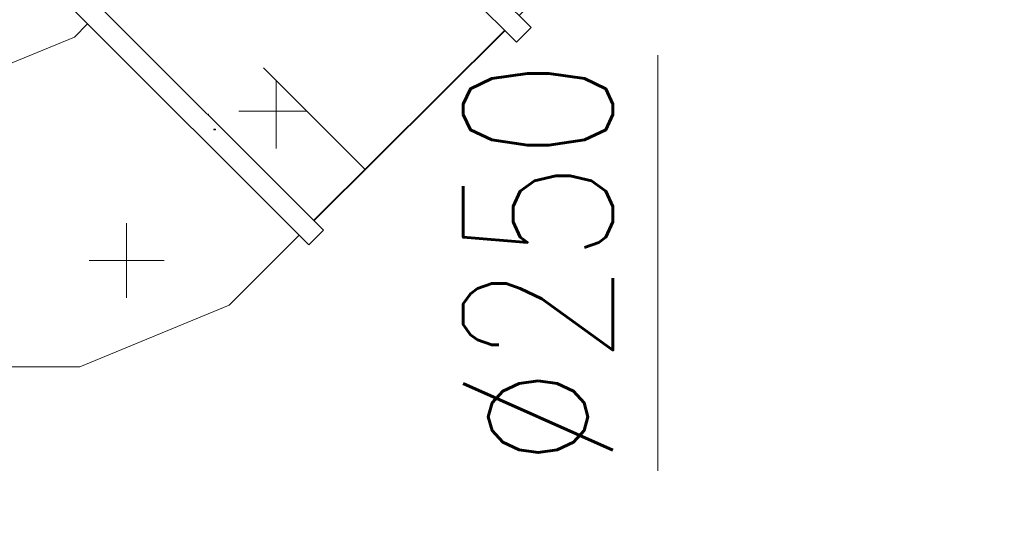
# Model space of a CAD drawing. Header units: millimetres. Extents: x -367720 to -162733, y 309172 to 337444.
# Tile 153 of 256: x -353387 to -352564, y 322830 to 323245. Entities that reach past the tile are written whole.
import ezdxf
from ezdxf.enums import TextEntityAlignment as Align

# ---------------------------------------------------------------- set-up
doc = ezdxf.new("R2010")
doc.units = ezdxf.units.MM
doc.header["$LTSCALE"] = 10
doc.header["$MEASUREMENT"] = 0
doc.linetypes.add('ACAD_ISO03W100', pattern=[30, 12, -18])
doc.layers.get('0').update_dxf_attribs({"color": 255, "lineweight": 13})
for name, color, linetype, lineweight in [('VZ1', 6, 'Continuous', 18), ('vzt-izolace', 50, 'Continuous', 9), ('vzt-popis', 81, 'Continuous', 20), ('vzt-přívod', 2, 'Continuous', 40), ('vzt-spiro', 50, 'Continuous', 5), ('vzt-čárkkovaná', 50, 'ACAD_ISO03W100', 9)]:
    doc.layers.add(name, color=color, linetype=linetype, lineweight=lineweight)
doc.styles.add('ROMANS', font='ROMANS.shx', dxfattribs={"height": 80})

# ---------------------------------------------------------------- blocks, each defined once
blk = doc.blocks.new('A$C22183063')
at = {"layer": 'vzt-spiro'}
for p, q in [((-134.82, 363.95), (-147.37, 351.4)), ((-127.75, 356.89), (-134.82, 363.95)), ((-127.75, 356.89), (57.12, 172.02)), ((-147.37, 351.4), (44.57, 159.47)), ((-139.79, 343.83), (-198.29, 285.33)), ((-250, 160.48), (-198.29, 285.33)), ((36.99, 167.05), (25.86, 155.92)), ((57.12, 172.02), (44.57, 159.47)), ((-250, 160.48), (-250, 77.96)), ((0, 93.49), (25.86, 155.92)), ((0, 93.49), (0, 77.75)), ((-261.5, 77.75), (14.23, 77.75)), ((-261.5, 77.75), (-261.5, 60.42)), ((14.23, 77.75), (14.23, 60.42)), ((-261.5, 60.42), (14.23, 60.42))]:
    blk.add_line(p, q, dxfattribs=at)
for p in [(-38.85, 267.99), (-125, 60)]:
    blk.add_point(p, dxfattribs=at)
at = {"layer": 'vzt-čárkkovaná'}
for p, q in [((-84.81, 398.8), (-127.24, 356.38)), ((-84.81, 398.8), (92.19, 221.8)), ((92.19, 221.8), (49.76, 179.38)), ((-250, 0), (-250, 60.42)), ((0.31, 0), (0.31, 60.42)), ((-250, 0), (0, 0))]:
    blk.add_line(p, q, dxfattribs=at)
blk = doc.blocks.new('A$C44067DDB')
at = {"layer": 'vzt-izolace'}
h = blk.add_hatch(dxfattribs=at)
h.set_pattern_fill('CROSS', color=256, scale=500)
h.set_pattern_definition([(0, (-810420.72, 117365.74), (125, 125), [62.5, -187.5]), (90, (-810389.47, 117334.5), (-125, 125), [62.5, -187.5])])
edge = h.paths.add_edge_path()
edge.add_line((13267.2892, 11556.6431), (13267.2892, 11280.9155))
edge = h.paths.add_edge_path()
edge.add_line((13284.6221, 11556.6431), (13284.6221, 11280.9155))
edge = h.paths.add_edge_path()
edge.add_arc((13035.0379, 11420.1415), 135, 67.8083934, 292.1916066)
edge = h.paths.add_edge_path(flags=16)
edge.add_arc((13035.0379, 11420.1415), 125, 90, 270)
edge = h.paths.add_edge_path()
edge.add_line((13035.0379, 11545.1415), (13267.0793, 11545.1415))
edge = h.paths.add_edge_path()
edge.add_line((13267.2892, 11556.6431), (13284.6221, 11556.6431))
edge = h.paths.add_edge_path()
edge.add_line((13035.0379, 11295.1415), (13267.2892, 11295.1415))
edge = h.paths.add_edge_path()
edge.add_line((13267.2892, 11280.9155), (13284.6221, 11280.9155))
edge = h.paths.add_edge_path()
edge.add_line((13345.0379, 11545.1415), (13345.0379, 11295.1415))
edge = h.paths.add_edge_path()
edge.add_line((13345.0379, 11545.1415), (13284.6221, 11545.1415))
edge = h.paths.add_edge_path()
edge.add_line((13345.0379, 11295.1415), (13284.6221, 11295.1415))
edge = h.paths.add_edge_path()
edge.add_line((13436.2892, 11836.6431), (13436.2892, 11560.9155))
edge = h.paths.add_edge_path()
edge.add_line((13453.6221, 11836.6431), (13453.6221, 11560.9155))
edge = h.paths.add_edge_path()
edge.add_arc((13204.0379, 11700.1415), 135, 67.8083934, 292.1916066)
edge = h.paths.add_edge_path(flags=16)
edge.add_arc((13204.0379, 11700.1415), 125, 90, 270)
edge = h.paths.add_edge_path()
edge.add_line((13204.0379, 11825.1415), (13436.0793, 11825.1415))
edge = h.paths.add_edge_path()
edge.add_line((13436.2892, 11836.6431), (13453.6221, 11836.6431))
edge = h.paths.add_edge_path()
edge.add_line((13204.0379, 11575.1415), (13436.2892, 11575.1415))
edge = h.paths.add_edge_path()
edge.add_line((13436.2892, 11560.9155), (13453.6221, 11560.9155))
edge = h.paths.add_edge_path()
edge.add_line((13514.0379, 11825.1415), (13514.0379, 11575.1415))
edge = h.paths.add_edge_path()
edge.add_line((13514.0379, 11825.1415), (13453.6221, 11825.1415))
edge = h.paths.add_edge_path()
edge.add_line((13514.0379, 11575.1415), (13453.6221, 11575.1415))
edge = h.paths.add_edge_path()
edge.add_line((13501.3145, 11825.8656), (13501.3145, 11835.8595))
edge = h.paths.add_edge_path()
edge.add_line((13501.3145, 11835.8595), (13519.0632, 11835.8595))
edge = h.paths.add_edge_path()
edge.add_line((13519.0632, 11835.8595), (13519.0632, 11564.4235))
edge = h.paths.add_edge_path()
edge.add_line((13501.3145, 11825.8656), (13501.3145, 11564.4235))
edge = h.paths.add_edge_path()
edge.add_line((13887.8161, 11467.8902), (13612.0885, 11467.8902))
edge = h.paths.add_edge_path()
edge.add_line((13612.0885, 11467.8902), (13612.0885, 11450.5573))
edge = h.paths.add_edge_path()
edge.add_line((13601.7955, 11825.1415), (13775.8336, 11724.6606))
edge = h.paths.add_edge_path()
edge.add_line((13775.8336, 11724.6606), (13876.3145, 11550.6225))
edge = h.paths.add_edge_path()
edge.add_line((13519.0632, 11825.1415), (13601.7955, 11825.1415))
edge = h.paths.add_edge_path()
edge.add_line((13534.8082, 11575.1415), (13592.8209, 11541.6479))
edge = h.paths.add_edge_path()
edge.add_line((13592.8209, 11541.6479), (13626.3145, 11483.6352))
edge = h.paths.add_edge_path()
edge.add_line((13626.3145, 11483.6352), (13626.3145, 11467.8902))
edge = h.paths.add_edge_path()
edge.add_line((13876.3145, 11550.6225), (13876.3145, 11468.1))
edge = h.paths.add_edge_path()
edge.add_line((13501.3145, 11564.4235), (13519.0632, 11564.4235))
edge = h.paths.add_edge_path()
edge.add_line((13519.0632, 11575.1415), (13534.8082, 11575.1415))
edge = h.paths.add_edge_path()
edge.add_line((13887.8161, 11467.8902), (13887.8161, 11450.5573))
edge = h.paths.add_edge_path()
edge.add_line((13887.8161, 11450.5573), (13612.0885, 11450.5573))
edge = h.paths.add_edge_path()
edge.add_line((13876.3145, 11390.1415), (13626.002, 11390.1415))
edge = h.paths.add_edge_path()
edge.add_line((13876.3145, 11390.1415), (13876.3145, 11450.5573))
edge = h.paths.add_edge_path()
edge.add_line((13626.002, 11390.1415), (13626.002, 11450.5573))
edge = h.paths.add_edge_path()
edge.add_line((13441.3145, 11825.1415), (13441.3145, 11574.829))
edge = h.paths.add_edge_path()
edge.add_line((13441.3145, 11574.829), (13501.3145, 11574.829))
edge = h.paths.add_edge_path()
edge.add_line((13441.3145, 11825.1415), (13501.3145, 11825.1415))
edge = h.paths.add_edge_path()
edge.add_line((13388.5379, 10975.785), (13388.5379, 11225.785))
edge = h.paths.add_edge_path()
edge.add_line((13388.5379, 11225.785), (13448.5379, 11225.785))
edge = h.paths.add_edge_path()
edge.add_line((13448.5379, 11229.785), (13448.5379, 10971.785))
edge = h.paths.add_edge_path()
edge.add_line((13448.5379, 11229.785), (13456.5379, 11229.785))
edge = h.paths.add_edge_path()
edge.add_line((13456.5379, 11229.785), (13456.5379, 10971.785))
edge = h.paths.add_edge_path()
edge.add_line((13594.5379, 11184.785), (13594.5379, 11016.785))
edge = h.paths.add_edge_path()
edge.add_line((13602.5379, 11184.785), (13602.5379, 11016.785))
edge = h.paths.add_edge_path()
edge.add_line((13642.5379, 11180.785), (13602.5379, 11180.785))
edge = h.paths.add_edge_path()
edge.add_line((13642.5379, 11020.785), (13642.5379, 11180.785))
edge = h.paths.add_edge_path()
edge.add_line((13602.5379, 11184.785), (13594.5379, 11184.785))
edge = h.paths.add_edge_path()
edge.add_line((13456.5379, 11225.785), (13594.5379, 11180.785))
edge = h.paths.add_edge_path()
edge.add_line((13388.5379, 10975.785), (13448.5379, 10975.785))
edge = h.paths.add_edge_path()
edge.add_line((13448.5379, 10971.785), (13456.5379, 10971.785))
edge = h.paths.add_edge_path()
edge.add_line((13642.5379, 11020.785), (13602.5379, 11020.785))
edge = h.paths.add_edge_path()
edge.add_line((13602.5379, 11016.785), (13594.5379, 11016.785))
edge = h.paths.add_edge_path()
edge.add_line((13456.5379, 10975.785), (13594.5379, 11020.785))
edge = h.paths.add_edge_path()
edge.add_line((13376.0379, 10975.785), (13263.249, 10975.785))
edge = h.paths.add_edge_path()
edge.add_line((13376.0379, 11225.785), (13265.0678, 11225.785))
edge = h.paths.add_edge_path()
edge.add_arc((13205.0379, 11100.785), 137.5, 0, 360)
edge = h.paths.add_edge_path()
edge.add_line((13012.1629, 10963.285), (13012.1629, 11100.785))
edge = h.paths.add_edge_path()
edge.add_line((13024.6629, 11100.785), (13024.6629, 10963.285))
edge = h.paths.add_edge_path()
edge.add_line((13148.6633, 10975.785), (13024.6629, 10975.785))
edge = h.paths.add_edge_path()
edge.add_line((13145.6319, 11225.785), (13024.6629, 11225.785))
edge = h.paths.add_edge_path()
edge.add_line((12952.1629, 11100.785), (12952.1629, 11225.785))
edge = h.paths.add_edge_path()
edge.add_line((13012.1629, 11238.285), (13012.1629, 11100.785))
edge = h.paths.add_edge_path()
edge.add_line((13024.6629, 11100.785), (13024.6629, 11238.285))
edge = h.paths.add_edge_path()
edge.add_line((12952.1629, 11225.785), (13012.1629, 11225.785))
edge = h.paths.add_edge_path()
edge.add_line((13012.1629, 11238.285), (13024.6629, 11238.285))
edge = h.paths.add_edge_path()
edge.add_line((12952.1629, 11100.785), (12952.1629, 10975.785))
edge = h.paths.add_edge_path()
edge.add_line((12952.1629, 10975.785), (13012.1629, 10975.785))
edge = h.paths.add_edge_path(flags=16)
edge.add_arc((13205.0379, 11100.785), 125, 0, 360)
edge = h.paths.add_edge_path()
edge.add_line((13012.1629, 10963.285), (13024.6629, 10963.285))
edge = h.paths.add_edge_path()
edge.add_line((13388.5379, 10963.285), (13388.5379, 11100.785))
edge = h.paths.add_edge_path()
edge.add_line((13376.0379, 11100.785), (13376.0379, 10963.285))
edge = h.paths.add_edge_path()
edge.add_line((13376.0379, 11100.785), (13376.0379, 11238.285))
edge = h.paths.add_edge_path()
edge.add_line((13388.5379, 11238.285), (13388.5379, 11100.785))
edge = h.paths.add_edge_path(flags=16)
edge.add_line((13448.5379, 11100.785), (13448.5379, 11225.785))
edge = h.paths.add_edge_path()
edge.add_line((13388.5379, 11238.285), (13376.0379, 11238.285))
edge = h.paths.add_edge_path(flags=16)
edge.add_line((13448.5379, 11100.785), (13448.5379, 10975.785))
edge = h.paths.add_edge_path()
edge.add_line((13388.5379, 10963.285), (13376.0379, 10963.285))
edge = h.paths.add_edge_path()
edge.add_line((12420.4521, 10916.4949), (12420.4521, 10926.4887))
edge = h.paths.add_edge_path()
edge.add_line((12420.4521, 10926.4887), (12402.7034, 10926.4887))
edge = h.paths.add_edge_path()
edge.add_line((12402.7034, 10926.4887), (12402.7034, 10655.0528))
edge = h.paths.add_edge_path()
edge.add_line((12420.4521, 10916.4949), (12420.4521, 10655.0528))
edge = h.paths.add_edge_path()
edge.add_line((12128.4933, 10813.6908), (12323.4622, 10618.7219))
edge = h.paths.add_edge_path()
edge.add_line((12323.4622, 10618.7219), (12311.206, 10606.4657))
edge = h.paths.add_edge_path()
edge.add_line((12402.7034, 10915.7707), (12319.9712, 10915.7707))
edge = h.paths.add_edge_path()
edge.add_line((12324.5362, 10639.9146), (12313.4029, 10628.7812))
edge = h.paths.add_edge_path()
edge.add_line((12195.1267, 10864.0585), (12136.7746, 10805.7063))
edge = h.paths.add_edge_path()
edge.add_line((12420.4521, 10655.0528), (12402.7034, 10655.0528))
edge = h.paths.add_edge_path()
edge.add_line((12402.7034, 10665.7707), (12386.9585, 10665.7707))
edge = h.paths.add_edge_path()
edge.add_line((12128.4933, 10813.6908), (12116.2371, 10801.4346))
edge = h.paths.add_edge_path()
edge.add_line((12116.2371, 10801.4346), (12311.206, 10606.4657))
edge = h.paths.add_edge_path()
edge.add_line((12081.6496, 10750.5813), (12258.4263, 10573.8046))
edge = h.paths.add_edge_path()
edge.add_line((12081.6496, 10750.5813), (12124.37, 10793.3017))
edge = h.paths.add_edge_path()
edge.add_line((12258.6472, 10573.5836), (12301.3676, 10616.3041))
edge = h.paths.add_edge_path()
edge.add_line((12480.4521, 10915.7707), (12480.4521, 10665.4582))
edge = h.paths.add_edge_path()
edge.add_line((12480.4521, 10665.4582), (12420.4521, 10665.4582))
edge = h.paths.add_edge_path()
edge.add_line((12480.4521, 10915.7707), (12420.4521, 10915.7707))
edge = h.paths.add_edge_path()
edge.add_line((12195.1267, 10864.0585), (12319.9712, 10915.7707))
edge = h.paths.add_edge_path()
edge.add_line((12324.5362, 10639.9146), (12386.9585, 10665.7707))
edge = h.paths.add_edge_path()
edge.add_line((12785.0379, 10935.785), (12785.0379, 10645.785))
edge = h.paths.add_edge_path(flags=17)
edge.add_line((13160.0379, 10790.785), (13143.291, 10728.285))
edge.add_line((13143.291, 10728.285), (13160.0379, 10790.785))
edge.add_line((13160.0379, 10790.785), (13143.291, 10728.285))
edge.add_line((13143.291, 10728.285), (13160.0379, 10790.785))
edge.add_line((13160.0379, 10790.785), (13143.291, 10728.285))
edge.add_line((13143.291, 10728.285), (13160.0379, 10790.785))
edge.add_line((13160.0379, 10790.785), (13143.291, 10728.285))
edge.add_line((13143.291, 10728.285), (13160.0379, 10790.785))
edge.add_line((13160.0379, 10790.785), (13143.291, 10728.285))
edge.add_line((13143.291, 10728.285), (13160.0379, 10790.785))
edge.add_line((13160.0379, 10790.785), (13143.291, 10728.285))
edge.add_line((13143.291, 10728.285), (13160.0379, 10790.785))
edge.add_line((13160.0379, 10790.785), (13143.291, 10728.285))
edge.add_line((13143.291, 10728.285), (13160.0379, 10790.785))
edge.add_line((13160.0379, 10790.785), (13143.291, 10728.285))
edge.add_line((13143.291, 10728.285), (13160.0379, 10790.785))
edge.add_line((13143.291, 10728.285), (13097.5379, 10682.5318))
edge.add_line((13097.5379, 10682.5318), (13143.291, 10728.285))
edge.add_line((13143.291, 10728.285), (13097.5379, 10682.5318))
edge.add_line((13097.5379, 10682.5318), (13143.291, 10728.285))
edge.add_line((13143.291, 10728.285), (13097.5379, 10682.5318))
edge.add_line((13097.5379, 10682.5318), (13143.291, 10728.285))
edge.add_line((13143.291, 10728.285), (13097.5379, 10682.5318))
edge.add_line((13097.5379, 10682.5318), (13143.291, 10728.285))
edge.add_line((13143.291, 10728.285), (13097.5379, 10682.5318))
edge.add_line((13097.5379, 10682.5318), (13143.291, 10728.285))
edge.add_line((13143.291, 10728.285), (13097.5379, 10682.5318))
edge.add_line((13097.5379, 10682.5318), (13143.291, 10728.285))
edge.add_line((13143.291, 10728.285), (13097.5379, 10682.5318))
edge.add_line((13097.5379, 10682.5318), (13143.291, 10728.285))
edge.add_line((13143.291, 10728.285), (13097.5379, 10682.5318))
edge.add_line((13097.5379, 10682.5318), (13143.291, 10728.285))
edge.add_line((13097.5379, 10682.5318), (13035.0379, 10665.785))
edge.add_line((13035.0379, 10665.785), (13097.5379, 10682.5318))
edge.add_line((13097.5379, 10682.5318), (13035.0379, 10665.785))
edge.add_line((13035.0379, 10665.785), (13097.5379, 10682.5318))
edge.add_line((13097.5379, 10682.5318), (13035.0379, 10665.785))
edge.add_line((13035.0379, 10665.785), (13097.5379, 10682.5318))
edge.add_line((13097.5379, 10682.5318), (13035.0379, 10665.785))
edge.add_line((13035.0379, 10665.785), (13097.5379, 10682.5318))
edge.add_line((13097.5379, 10682.5318), (13035.0379, 10665.785))
edge.add_line((13035.0379, 10665.785), (13097.5379, 10682.5318))
edge.add_line((13097.5379, 10682.5318), (13035.0379, 10665.785))
edge.add_line((13035.0379, 10665.785), (13097.5379, 10682.5318))
edge.add_line((13097.5379, 10682.5318), (13035.0379, 10665.785))
edge.add_line((13035.0379, 10665.785), (13097.5379, 10682.5318))
edge.add_line((13097.5379, 10682.5318), (13035.0379, 10665.785))
edge.add_line((13035.0379, 10665.785), (13097.5379, 10682.5318))
edge.add_line((13035.0379, 10665.785), (12972.5379, 10682.5318))
edge.add_line((12972.5379, 10682.5318), (13035.0379, 10665.785))
edge.add_line((13035.0379, 10665.785), (12972.5379, 10682.5318))
edge.add_line((12972.5379, 10682.5318), (13035.0379, 10665.785))
edge.add_line((13035.0379, 10665.785), (12972.5379, 10682.5318))
edge.add_line((12972.5379, 10682.5318), (13035.0379, 10665.785))
edge.add_line((13035.0379, 10665.785), (12972.5379, 10682.5318))
edge.add_line((12972.5379, 10682.5318), (13035.0379, 10665.785))
edge.add_line((13035.0379, 10665.785), (12972.5379, 10682.5318))
edge.add_line((12972.5379, 10682.5318), (13035.0379, 10665.785))
edge.add_line((13035.0379, 10665.785), (12972.5379, 10682.5318))
edge.add_line((12972.5379, 10682.5318), (13035.0379, 10665.785))
edge.add_line((13035.0379, 10665.785), (12972.5379, 10682.5318))
edge.add_line((12972.5379, 10682.5318), (13035.0379, 10665.785))
edge.add_line((13035.0379, 10665.785), (12972.5379, 10682.5318))
edge.add_line((12972.5379, 10682.5318), (13035.0379, 10665.785))
edge.add_line((12972.5379, 10682.5318), (12926.7847, 10728.285))
edge.add_line((12926.7847, 10728.285), (12972.5379, 10682.5318))
edge.add_line((12972.5379, 10682.5318), (12926.7847, 10728.285))
edge.add_line((12926.7847, 10728.285), (12972.5379, 10682.5318))
edge.add_line((12972.5379, 10682.5318), (12926.7847, 10728.285))
edge.add_line((12926.7847, 10728.285), (12972.5379, 10682.5318))
edge.add_line((12972.5379, 10682.5318), (12926.7847, 10728.285))
edge.add_line((12926.7847, 10728.285), (12972.5379, 10682.5318))
edge.add_line((12972.5379, 10682.5318), (12926.7847, 10728.285))
edge.add_line((12926.7847, 10728.285), (12972.5379, 10682.5318))
edge.add_line((12972.5379, 10682.5318), (12926.7847, 10728.285))
edge.add_line((12926.7847, 10728.285), (12972.5379, 10682.5318))
edge.add_line((12972.5379, 10682.5318), (12926.7847, 10728.285))
edge.add_line((12926.7847, 10728.285), (12972.5379, 10682.5318))
edge.add_line((12972.5379, 10682.5318), (12926.7847, 10728.285))
edge.add_line((12926.7847, 10728.285), (12972.5379, 10682.5318))
edge.add_line((12926.7847, 10728.285), (12910.0379, 10790.785))
edge.add_line((12910.0379, 10790.785), (12926.7847, 10728.285))
edge.add_line((12926.7847, 10728.285), (12910.0379, 10790.785))
edge.add_line((12910.0379, 10790.785), (12926.7847, 10728.285))
edge.add_line((12926.7847, 10728.285), (12910.0379, 10790.785))
edge.add_line((12910.0379, 10790.785), (12926.7847, 10728.285))
edge.add_line((12926.7847, 10728.285), (12910.0379, 10790.785))
edge.add_line((12910.0379, 10790.785), (12926.7847, 10728.285))
edge.add_line((12926.7847, 10728.285), (12910.0379, 10790.785))
edge.add_line((12910.0379, 10790.785), (12926.7847, 10728.285))
edge.add_line((12926.7847, 10728.285), (12910.0379, 10790.785))
edge.add_line((12910.0379, 10790.785), (12926.7847, 10728.285))
edge.add_line((12926.7847, 10728.285), (12910.0379, 10790.785))
edge.add_line((12910.0379, 10790.785), (12926.7847, 10728.285))
edge.add_line((12926.7847, 10728.285), (12910.0379, 10790.785))
edge.add_line((12910.0379, 10790.785), (12926.7847, 10728.285))
edge.add_line((12910.0379, 10790.785), (12926.7847, 10853.285))
edge.add_line((12926.7847, 10853.285), (12910.0379, 10790.785))
edge.add_line((12910.0379, 10790.785), (12926.7847, 10853.285))
edge.add_line((12926.7847, 10853.285), (12910.0379, 10790.785))
edge.add_line((12910.0379, 10790.785), (12926.7847, 10853.285))
edge.add_line((12926.7847, 10853.285), (12910.0379, 10790.785))
edge.add_line((12910.0379, 10790.785), (12926.7847, 10853.285))
edge.add_line((12926.7847, 10853.285), (12910.0379, 10790.785))
edge.add_line((12910.0379, 10790.785), (12926.7847, 10853.285))
edge.add_line((12926.7847, 10853.285), (12910.0379, 10790.785))
edge.add_line((12910.0379, 10790.785), (12926.7847, 10853.285))
edge.add_line((12926.7847, 10853.285), (12910.0379, 10790.785))
edge.add_line((12910.0379, 10790.785), (12926.7847, 10853.285))
edge.add_line((12926.7847, 10853.285), (12910.0379, 10790.785))
edge.add_line((12910.0379, 10790.785), (12926.7847, 10853.285))
edge.add_line((12926.7847, 10853.285), (12910.0379, 10790.785))
edge.add_line((12926.7847, 10853.285), (12972.5379, 10899.0381))
edge.add_line((12972.5379, 10899.0381), (12926.7847, 10853.285))
edge.add_line((12926.7847, 10853.285), (12972.5379, 10899.0381))
edge.add_line((12972.5379, 10899.0381), (12926.7847, 10853.285))
edge.add_line((12926.7847, 10853.285), (12972.5379, 10899.0381))
edge.add_line((12972.5379, 10899.0381), (12926.7847, 10853.285))
edge.add_line((12926.7847, 10853.285), (12972.5379, 10899.0381))
edge.add_line((12972.5379, 10899.0381), (12926.7847, 10853.285))
edge.add_line((12926.7847, 10853.285), (12972.5379, 10899.0381))
edge.add_line((12972.5379, 10899.0381), (12926.7847, 10853.285))
edge.add_line((12926.7847, 10853.285), (12972.5379, 10899.0381))
edge.add_line((12972.5379, 10899.0381), (12926.7847, 10853.285))
edge.add_line((12926.7847, 10853.285), (12972.5379, 10899.0381))
edge.add_line((12972.5379, 10899.0381), (12926.7847, 10853.285))
edge.add_line((12926.7847, 10853.285), (12972.5379, 10899.0381))
edge.add_line((12972.5379, 10899.0381), (12926.7847, 10853.285))
edge.add_line((12972.5379, 10899.0381), (13035.0379, 10915.785))
edge.add_line((13035.0379, 10915.785), (12972.5379, 10899.0381))
edge.add_line((12972.5379, 10899.0381), (13035.0379, 10915.785))
edge.add_line((13035.0379, 10915.785), (12972.5379, 10899.0381))
edge.add_line((12972.5379, 10899.0381), (13035.0379, 10915.785))
edge.add_line((13035.0379, 10915.785), (12972.5379, 10899.0381))
edge.add_line((12972.5379, 10899.0381), (13035.0379, 10915.785))
edge.add_line((13035.0379, 10915.785), (12972.5379, 10899.0381))
edge.add_line((12972.5379, 10899.0381), (13035.0379, 10915.785))
edge.add_line((13035.0379, 10915.785), (12972.5379, 10899.0381))
edge.add_line((12972.5379, 10899.0381), (13035.0379, 10915.785))
edge.add_line((13035.0379, 10915.785), (12972.5379, 10899.0381))
edge.add_line((12972.5379, 10899.0381), (13035.0379, 10915.785))
edge.add_line((13035.0379, 10915.785), (12972.5379, 10899.0381))
edge.add_line((12972.5379, 10899.0381), (13035.0379, 10915.785))
edge.add_line((13035.0379, 10915.785), (12972.5379, 10899.0381))
edge.add_line((13035.0379, 10915.785), (13097.5379, 10899.0381))
edge.add_line((13097.5379, 10899.0381), (13035.0379, 10915.785))
edge.add_line((13035.0379, 10915.785), (13097.5379, 10899.0381))
edge.add_line((13097.5379, 10899.0381), (13035.0379, 10915.785))
edge.add_line((13035.0379, 10915.785), (13097.5379, 10899.0381))
edge.add_line((13097.5379, 10899.0381), (13035.0379, 10915.785))
edge.add_line((13035.0379, 10915.785), (13097.5379, 10899.0381))
edge.add_line((13097.5379, 10899.0381), (13035.0379, 10915.785))
edge.add_line((13035.0379, 10915.785), (13097.5379, 10899.0381))
edge.add_line((13097.5379, 10899.0381), (13035.0379, 10915.785))
edge.add_line((13035.0379, 10915.785), (13097.5379, 10899.0381))
edge.add_line((13097.5379, 10899.0381), (13035.0379, 10915.785))
edge.add_line((13035.0379, 10915.785), (13097.5379, 10899.0381))
edge.add_line((13097.5379, 10899.0381), (13035.0379, 10915.785))
edge.add_line((13035.0379, 10915.785), (13097.5379, 10899.0381))
edge.add_line((13097.5379, 10899.0381), (13035.0379, 10915.785))
edge.add_line((13097.5379, 10899.0381), (13143.291, 10853.285))
edge.add_line((13143.291, 10853.285), (13097.5379, 10899.0381))
edge.add_line((13097.5379, 10899.0381), (13143.291, 10853.285))
edge.add_line((13143.291, 10853.285), (13097.5379, 10899.0381))
edge.add_line((13097.5379, 10899.0381), (13143.291, 10853.285))
edge.add_line((13143.291, 10853.285), (13097.5379, 10899.0381))
edge.add_line((13097.5379, 10899.0381), (13143.291, 10853.285))
edge.add_line((13143.291, 10853.285), (13097.5379, 10899.0381))
edge.add_line((13097.5379, 10899.0381), (13143.291, 10853.285))
edge.add_line((13143.291, 10853.285), (13097.5379, 10899.0381))
edge.add_line((13097.5379, 10899.0381), (13143.291, 10853.285))
edge.add_line((13143.291, 10853.285), (13097.5379, 10899.0381))
edge.add_line((13097.5379, 10899.0381), (13143.291, 10853.285))
edge.add_line((13143.291, 10853.285), (13097.5379, 10899.0381))
edge.add_line((13097.5379, 10899.0381), (13143.291, 10853.285))
edge.add_line((13143.291, 10853.285), (13097.5379, 10899.0381))
edge.add_line((13143.291, 10853.285), (13160.0379, 10790.785))
edge.add_line((13160.0379, 10790.785), (13143.291, 10853.285))
edge.add_line((13143.291, 10853.285), (13160.0379, 10790.785))
edge.add_line((13160.0379, 10790.785), (13143.291, 10853.285))
edge.add_line((13143.291, 10853.285), (13160.0379, 10790.785))
edge.add_line((13160.0379, 10790.785), (13143.291, 10853.285))
edge.add_line((13143.291, 10853.285), (13160.0379, 10790.785))
edge.add_line((13160.0379, 10790.785), (13143.291, 10853.285))
edge.add_line((13143.291, 10853.285), (13160.0379, 10790.785))
edge.add_line((13160.0379, 10790.785), (13143.291, 10853.285))
edge.add_line((13143.291, 10853.285), (13160.0379, 10790.785))
edge.add_line((13160.0379, 10790.785), (13143.291, 10853.285))
edge.add_line((13143.291, 10853.285), (13160.0379, 10790.785))
edge.add_line((13160.0379, 10790.785), (13143.291, 10853.285))
edge.add_line((13143.291, 10853.285), (13160.0379, 10790.785))
edge.add_line((13160.0379, 10790.785), (13143.291, 10853.285))
h.paths.add_polyline_path([(12802.7865, 10930.011), (12785.4536, 10930.011), (12785.4536, 10654.2834), (12802.7865, 10654.2834)])
edge = h.paths.add_edge_path()
edge.add_line((12725.0379, 10915.785), (12785.4536, 10915.785))
edge.add_line((12725.0379, 10665.785), (12785.4536, 10665.785))
edge.add_line((12725.0379, 10665.785), (12725.0379, 10915.785))
edge.add_line((13035.0379, 10915.785), (12802.7865, 10915.785))
edge.add_line((13035.0379, 10665.785), (12802.9964, 10665.785))
edge.add_arc((13035.0379, 10790.785), 125, 270, 450)
edge.add_arc((13035.0379, 10790.785), 135, 247.8083934, 472.1916066)
edge.add_line((13035.0379, 10915.785), (12785.0379, 10915.785))
edge.add_line((12785.0379, 10915.785), (12785.0379, 10665.785))
edge.add_line((12785.0379, 10665.785), (13035.0379, 10665.785))
for p, q in [((12110.5315, 10517.5751), (12110.5315, 10574.2402)), ((12079.2815, 10548.8251), (12135.9466, 10548.8251)), ((11985.5315, 10392.5751), (11985.5315, 10455.0751)), ((11954.2815, 10423.8251), (12016.7815, 10423.8251))]:
    blk.add_line(p, q, dxfattribs=at)
at = {"layer": 'vzt-popis'}
blk.add_line((12429.3498, 10595.6394, 50000), (12429.3498, 10248.0204, 50000), dxfattribs=at)
at = {"layer": 'vzt-přívod'}
blk.add_line((12141.9762, 10457.3546, 3010.0111), (12301.4493, 10616.2224, 3010.0111), dxfattribs=at)
at = {"layer": 'vzt-přívod', "lineweight": 30}
blk.add_point((12058.5352, 10533.4214, 2936.5022), dxfattribs=at)
at = {"layer": 'vzt-přívod', "lineweight": 30, "extrusion": (0.707107, 0.707107, 0)}
blk.add_point((12059.5352, 10533.4214, 2936.5022), dxfattribs=at)
at = {"layer": 'vzt-spiro'}
for p, rotation in [((12258.4263, 10573.8046, 3010.0111), 315), ((12007.92, 10676.8517, 3010.0111), 135)]:
    blk.add_blockref('A$C22183063', p, dxfattribs=dict(at, rotation=rotation))
at = {"layer": 'VZ1', "extrusion": (1.04009e-13, 1, -4.87544e-15), "style": 'ROMANS', "width": 0.8, "flags": 1}
for tag in ['KOTA', 'USEK', 'TVAR', 'POS', 'NB2', 'NB1', 'VS', 'LT', 'D']:
    blk.add_attdef(tag, (-111318.983, 5039.0799, 11669.1415), '', height=1, dxfattribs=at)
at = {"layer": 'VZ1', "extrusion": (1, -3.06152e-16, 0), "style": 'ROMANS', "width": 0.8, "flags": 1}
for tag in ['NB2', 'NB1', 'PRUTOK', 'USEK', 'KOTA', 'NAZEV', 'PRIRUBA2', 'POS', 'MATERIAL', 'PRUMER', 'PLOCHA', 'LT', 'UHEL', 'R', 'D', 'TVAR']:
    blk.add_attdef(tag, (11669.1415, 5039.0799, 111318.983), '', height=1, rotation=90, dxfattribs=at)
at = {"layer": 'VZ1', "extrusion": (-2.71917e-32, 1, -4.44089e-16), "style": 'ROMANS', "width": 0.8, "flags": 1}
for tag, p in [('MATERIAL', (-177204.9859, 2943.2966, 11491.6104)), ('PRIRUBA', (-177204.9859, 2943.2966, 11491.6104)), ('PRUTOK', (-177204.9859, 2943.2966, 11491.6104)), ('PLOCHA', (-177204.9859, 2943.2966, 11491.6104)), ('OBVOD', (-177204.9859, 2943.2966, 11491.6104)), ('NAZEV', (-177204.9859, 2943.2966, 11491.6104)), ('KOTA', (-177204.9859, 2943.2966, 11491.6104)), ('USEK', (-177204.9859, 2943.2966, 11491.6104)), ('TVAR', (-177204.9859, 2943.2966, 11491.6104)), ('NBN', (-177204.9859, 2943.2966, 11491.6104)), ('POS', (-177204.9859, 2943.2966, 11491.6104)), ('NB3', (-177204.9859, 2943.2966, 11491.6104)), ('VS', (-177204.9859, 2943.2966, 11491.6104)), ('LT', (-177204.9859, 2943.2966, 11491.6104)), ('B', (-177204.9859, 2943.2966, 11491.6104)), ('R', (-177204.9859, 2943.2966, 11491.6104)), ('A', (-177204.9859, 2943.2966, 11491.6104)), ('MATERIAL', (-11332.888, 6131.7212, 9501.275)), ('MATERIAL', (-11332.9671, 2943.2966, 9501.275)), ('PRIRUBA', (-11332.888, 6131.7212, 9501.275)), ('PRIRUBA', (-11332.9671, 2943.2966, 9501.275)), ('PRUTOK', (-11332.888, 6131.7212, 9501.275)), ('PRUTOK', (-11332.9671, 2943.2966, 9501.275)), ('PLOCHA', (-11332.888, 6131.7212, 9501.275)), ('PLOCHA', (-11332.9671, 2943.2966, 9501.275)), ('OBVOD', (-11332.888, 6131.7212, 9501.275)), ('OBVOD', (-11332.9671, 2943.2966, 9501.275)), ('NAZEV', (-11332.888, 6131.7212, 9501.275)), ('NAZEV', (-11332.9671, 2943.2966, 9501.275)), ('KOTA', (-11332.888, 6131.7212, 9501.275)), ('USEK', (-11332.888, 6131.7212, 9501.275)), ('KOTA', (-11332.9671, 2943.2966, 9501.275)), ('USEK', (-11332.9671, 2943.2966, 9501.275)), ('TVAR', (-11332.888, 6131.7212, 9501.275)), ('TVAR', (-11332.9671, 2943.2966, 9501.275)), ('NBN', (-11332.888, 6131.7212, 9501.275)), ('NBN', (-11332.9671, 2943.2966, 9501.275)), ('POS', (-11332.888, 6131.7212, 9501.275)), ('NB3', (-11332.888, 6131.7212, 9501.275)), ('POS', (-11332.9671, 2943.2966, 9501.275)), ('NB3', (-11332.9671, 2943.2966, 9501.275)), ('VS', (-11332.888, 6131.7212, 9501.275)), ('LT', (-11332.888, 6131.7212, 9501.275)), ('VS', (-11332.9671, 2943.2966, 9501.275)), ('LT', (-11332.9671, 2943.2966, 9501.275)), ('B', (-11332.888, 6131.7212, 9501.275)), ('R', (-11332.888, 6131.7212, 9501.275)), ('A', (-11332.888, 6131.7212, 9501.275)), ('B', (-11332.9671, 2943.2966, 9501.275)), ('R', (-11332.9671, 2943.2966, 9501.275)), ('A', (-11332.9671, 2943.2966, 9501.275)), ('MATERIAL', (-109446.9123, 2943.2966, 9501.275)), ('PRIRUBA', (-109446.9123, 2943.2966, 9501.275)), ('PRUTOK', (-109446.9123, 2943.2966, 9501.275)), ('PLOCHA', (-109446.9123, 2943.2966, 9501.275)), ('OBVOD', (-109446.9123, 2943.2966, 9501.275)), ('NAZEV', (-109446.9123, 2943.2966, 9501.275)), ('KOTA', (-109446.9123, 2943.2966, 9501.275)), ('USEK', (-109446.9123, 2943.2966, 9501.275)), ('TVAR', (-109446.9123, 2943.2966, 9501.275)), ('NBN', (-109446.9123, 2943.2966, 9501.275)), ('POS', (-109446.9123, 2943.2966, 9501.275)), ('NB3', (-109446.9123, 2943.2966, 9501.275)), ('VS', (-109446.9123, 2943.2966, 9501.275)), ('LT', (-109446.9123, 2943.2966, 9501.275)), ('B', (-109446.9123, 2943.2966, 9501.275)), ('R', (-109446.9123, 2943.2966, 9501.275)), ('A', (-109446.9123, 2943.2966, 9501.275))]:
    blk.add_attdef(tag, p, '', height=1, dxfattribs=at)
at = {"layer": 'VZ1', "extrusion": (-1, 0, 0), "style": 'ROMANS', "width": 0.8, "flags": 1}
for tag, p in [('NB3', (-11312.8354, 2943.2966, -178642.0188)), ('PRUTOK', (-11312.8354, 2943.2966, -178642.0188)), ('USEK', (-11312.8354, 2943.2966, -178642.0188)), ('VS', (-11312.8354, 2943.2966, -178642.0188)), ('NAZEV', (-11312.8354, 2943.2966, -178642.0188)), ('KOTA', (-11312.8354, 2943.2966, -178642.0188)), ('POS', (-11312.8354, 2943.2966, -178642.0188)), ('MATERIAL', (-11312.8354, 2943.2966, -178642.0188)), ('PRIRUBA', (-11312.8354, 2943.2966, -178642.0188)), ('PLOCHA', (-11312.8354, 2943.2966, -178642.0188)), ('OBVOD', (-11312.8354, 2943.2966, -178642.0188)), ('R', (-11312.8354, 2943.2966, -178642.0188)), ('LT', (-11312.8354, 2943.2966, -178642.0188)), ('B', (-11312.8354, 2943.2966, -178642.0188)), ('A', (-11312.8354, 2943.2966, -178642.0188)), ('TVAR', (-11312.8354, 2943.2966, -178642.0188)), ('NB3', (-9322.5, 6131.7212, -12769.9209)), ('PRUTOK', (-9322.5, 6131.7212, -12769.9209)), ('USEK', (-9322.5, 6131.7212, -12769.9209)), ('VS', (-9322.5, 6131.7212, -12769.9209)), ('NAZEV', (-9322.5, 6131.7212, -12769.9209)), ('KOTA', (-9322.5, 6131.7212, -12769.9209)), ('POS', (-9322.5, 6131.7212, -12769.9209)), ('MATERIAL', (-9322.5, 6131.7212, -12769.9209)), ('PRIRUBA', (-9322.5, 6131.7212, -12769.9209)), ('PLOCHA', (-9322.5, 6131.7212, -12769.9209)), ('OBVOD', (-9322.5, 6131.7212, -12769.9209)), ('R', (-9322.5, 6131.7212, -12769.9209)), ('LT', (-9322.5, 6131.7212, -12769.9209)), ('B', (-9322.5, 6131.7212, -12769.9209)), ('A', (-9322.5, 6131.7212, -12769.9209)), ('TVAR', (-9322.5, 6131.7212, -12769.9209)), ('NB3', (-9322.5, 2943.2966, -12770)), ('PRUTOK', (-9322.5, 2943.2966, -12770)), ('USEK', (-9322.5, 2943.2966, -12770)), ('VS', (-9322.5, 2943.2966, -12770)), ('NAZEV', (-9322.5, 2943.2966, -12770)), ('KOTA', (-9322.5, 2943.2966, -12770)), ('POS', (-9322.5, 2943.2966, -12770)), ('MATERIAL', (-9322.5, 2943.2966, -12770)), ('PRIRUBA', (-9322.5, 2943.2966, -12770)), ('PLOCHA', (-9322.5, 2943.2966, -12770)), ('OBVOD', (-9322.5, 2943.2966, -12770)), ('R', (-9322.5, 2943.2966, -12770)), ('LT', (-9322.5, 2943.2966, -12770)), ('B', (-9322.5, 2943.2966, -12770)), ('A', (-9322.5, 2943.2966, -12770)), ('TVAR', (-9322.5, 2943.2966, -12770)), ('NB3', (-9322.5, 2943.2966, -110883.9452)), ('PRUTOK', (-9322.5, 2943.2966, -110883.9452)), ('USEK', (-9322.5, 2943.2966, -110883.9452)), ('VS', (-9322.5, 2943.2966, -110883.9452)), ('NAZEV', (-9322.5, 2943.2966, -110883.9452)), ('KOTA', (-9322.5, 2943.2966, -110883.9452)), ('POS', (-9322.5, 2943.2966, -110883.9452)), ('MATERIAL', (-9322.5, 2943.2966, -110883.9452)), ('PRIRUBA', (-9322.5, 2943.2966, -110883.9452)), ('PLOCHA', (-9322.5, 2943.2966, -110883.9452)), ('OBVOD', (-9322.5, 2943.2966, -110883.9452)), ('R', (-9322.5, 2943.2966, -110883.9452)), ('LT', (-9322.5, 2943.2966, -110883.9452)), ('B', (-9322.5, 2943.2966, -110883.9452)), ('A', (-9322.5, 2943.2966, -110883.9452)), ('TVAR', (-9322.5, 2943.2966, -110883.9452))]:
    blk.add_attdef(tag, p, '', height=1, rotation=270, dxfattribs=at)
at = {"layer": 'VZ1', "extrusion": (1, -2.32324e-14, 0), "style": 'ROMANS', "width": 0.8, "flags": 1}
for tag in ['NB2', 'NB1', 'PRUTOK', 'USEK', 'KOTA', 'NAZEV', 'PRIRUBA2', 'POS', 'MATERIAL', 'PRUMER', 'PLOCHA', 'LT', 'UHEL', 'R', 'D', 'TVAR']:
    blk.add_attdef(tag, (11224.1742, 2147.9426, 13745.0379), '', height=1, rotation=270, dxfattribs=at)
at = {"layer": 'VZ1', "extrusion": (-1.83691e-16, -1, 0), "style": 'ROMANS', "width": 0.8, "flags": 1}
for tag in ['POZNAMKA', 'NB2', 'NB1', 'DATA-HODNOTA', 'DATA-KLIC', 'PRUTOK', 'USEK', 'DRUHTLUM', 'ZETA', 'PR', 'TYP', 'NAZEV', 'POS', 'VETA']:
    blk.add_attdef(tag, (111863.9472, 3000, -10940.785), '', height=1, dxfattribs=at)
at = {"layer": 'VZ1', "extrusion": (0, 1, -1.26974e-15), "style": 'ROMANS', "width": 0.8, "flags": 1}
for tag in ['PRIRUBA2', 'MATERIAL', 'PRUMER', 'IZOLACE', 'PRUTOK', 'PLOCHA', 'NASTCE', 'NAZEV', 'KOTA', 'USEK', 'TVAR', 'POS', 'NB2', 'NB1', 'VS', 'LT', 'D']:
    blk.add_attdef(tag, (-111858.983, 2389.3275, 10075), '', height=1, dxfattribs=at)
at = {"layer": 'VZ1', "style": 'ROMANS', "width": 0.8, "flags": 1}
for tag in ['VS', 'OBVOD', 'USEK', 'IZOLACE', 'NASTCE', 'PRUTOK', 'KOTA', 'POS', 'PRIRUBA', 'PLOCHA', 'A1', 'TVAR', 'NB2', 'NB1', 'NAZEV', 'MATERIAL', 'LT', 'B1']:
    blk.add_attdef(tag, (12740, 9530), '', height=1, rotation=270, dxfattribs=at)
at = {"layer": 'VZ1', "extrusion": (0, -1, 0), "style": 'ROMANS', "width": 0.8, "flags": 1}
for tag, p in [('NBN', (179201.405, 2639.0523, -9490.3354)), ('NB3', (179201.405, 2639.0523, -9490.3354)), ('PRUTOK', (179201.405, 2639.0523, -9490.3354)), ('USEK', (179201.405, 2639.0523, -9490.3354)), ('VS', (179201.405, 2639.0523, -9490.3354)), ('NAZEV', (179201.405, 2639.0523, -9490.3354)), ('KOTA', (179201.405, 2639.0523, -9490.3354)), ('POS', (179201.405, 2639.0523, -9490.3354)), ('MATERIAL', (179201.405, 2639.0523, -9490.3354)), ('PRIRUBA', (179201.405, 2639.0523, -9490.3354)), ('PLOCHA', (179201.405, 2639.0523, -9490.3354)), ('OBVOD', (179201.405, 2639.0523, -9490.3354)), ('R', (179201.405, 2639.0523, -9490.3354)), ('LT', (179201.405, 2639.0523, -9490.3354)), ('B', (179201.405, 2639.0523, -9490.3354)), ('A', (179201.405, 2639.0523, -9490.3354)), ('TVAR', (179201.405, 2639.0523, -9490.3354)), ('NBN', (13329.3863, 2639.0523, -7500)), ('NB3', (13329.3863, 2639.0523, -7500)), ('PRUTOK', (13329.3863, 2639.0523, -7500)), ('USEK', (13329.3863, 2639.0523, -7500)), ('VS', (13329.3863, 2639.0523, -7500)), ('NAZEV', (13329.3863, 2639.0523, -7500)), ('KOTA', (13329.3863, 2639.0523, -7500)), ('POS', (13329.3863, 2639.0523, -7500)), ('MATERIAL', (13329.3863, 2639.0523, -7500)), ('PRIRUBA', (13329.3863, 2639.0523, -7500)), ('PLOCHA', (13329.3863, 2639.0523, -7500)), ('OBVOD', (13329.3863, 2639.0523, -7500)), ('R', (13329.3863, 2639.0523, -7500)), ('LT', (13329.3863, 2639.0523, -7500)), ('B', (13329.3863, 2639.0523, -7500)), ('A', (13329.3863, 2639.0523, -7500)), ('TVAR', (13329.3863, 2639.0523, -7500)), ('TVAR', (111443.3315, 2639.0523, -7500)), ('A', (111443.3315, 2639.0523, -7500)), ('B', (111443.3315, 2639.0523, -7500)), ('LT', (111443.3315, 2639.0523, -7500)), ('R', (111443.3315, 2639.0523, -7500)), ('OBVOD', (111443.3315, 2639.0523, -7500)), ('PLOCHA', (111443.3315, 2639.0523, -7500)), ('PRIRUBA', (111443.3315, 2639.0523, -7500)), ('MATERIAL', (111443.3315, 2639.0523, -7500)), ('POS', (111443.3315, 2639.0523, -7500)), ('KOTA', (111443.3315, 2639.0523, -7500)), ('NAZEV', (111443.3315, 2639.0523, -7500)), ('VS', (111443.3315, 2639.0523, -7500)), ('USEK', (111443.3315, 2639.0523, -7500)), ('PRUTOK', (111443.3315, 2639.0523, -7500)), ('NB3', (111443.3315, 2639.0523, -7500)), ('NBN', (111443.3315, 2639.0523, -7500)), ('NBN', (111443.3315, 2639.0523, -7500)), ('NB3', (111443.3315, 2639.0523, -7500)), ('PRUTOK', (111443.3315, 2639.0523, -7500)), ('USEK', (111443.3315, 2639.0523, -7500)), ('VS', (111443.3315, 2639.0523, -7500)), ('NAZEV', (111443.3315, 2639.0523, -7500)), ('KOTA', (111443.3315, 2639.0523, -7500)), ('POS', (111443.3315, 2639.0523, -7500)), ('MATERIAL', (111443.3315, 2639.0523, -7500)), ('PRIRUBA', (111443.3315, 2639.0523, -7500)), ('PLOCHA', (111443.3315, 2639.0523, -7500)), ('OBVOD', (111443.3315, 2639.0523, -7500)), ('R', (111443.3315, 2639.0523, -7500)), ('LT', (111443.3315, 2639.0523, -7500)), ('B', (111443.3315, 2639.0523, -7500)), ('A', (111443.3315, 2639.0523, -7500)), ('TVAR', (111443.3315, 2639.0523, -7500))]:
    blk.add_attdef(tag, p, '', height=1, rotation=90, dxfattribs=at)
at = {"layer": 'VZ1', "extrusion": (2.83287e-14, -1, 0), "style": 'ROMANS', "width": 0.8, "flags": 1}
for tag, p in [('IZOLACE', (4619.6938, 3000, -5099.5832)), ('NASTCE', (4619.6938, 3000, -5099.5832)), ('NB2', (4619.6938, 3000, -5099.5832)), ('NB1', (4619.6938, 3000, -5099.5832)), ('VS', (4619.6938, 3000, -5099.5832)), ('PRUTOK', (4619.6938, 3000, -5099.5832)), ('USEK', (4619.6938, 3000, -5099.5832)), ('KOTA', (4619.6938, 3000, -5099.5832)), ('NAZEV', (4619.6938, 3000, -5099.5832)), ('PRIRUBA2', (4619.6938, 3000, -5099.5832)), ('POS', (4619.6938, 3000, -5099.5832)), ('MATERIAL', (4619.6938, 3000, -5099.5832)), ('PRUMER', (4619.6938, 3000, -5099.5832)), ('PLOCHA', (4619.6938, 3000, -5099.5832)), ('LT', (4619.6938, 3000, -5099.5832)), ('D', (4619.6938, 3000, -5099.5832)), ('TVAR', (4619.6938, 3000, -5099.5832)), ('IZOLACE', (102733.639, 3000, -4512.6709)), ('NASTCE', (102733.639, 3000, -4512.6709)), ('NB2', (102733.639, 3000, -4512.6709)), ('NB1', (102733.639, 3000, -4512.6709)), ('VS', (102733.639, 3000, -4512.6709)), ('PRUTOK', (102733.639, 3000, -4512.6709)), ('USEK', (102733.639, 3000, -4512.6709)), ('KOTA', (102733.639, 3000, -4512.6709)), ('NAZEV', (102733.639, 3000, -4512.6709)), ('PRIRUBA2', (102733.639, 3000, -4512.6709)), ('POS', (102733.639, 3000, -4512.6709)), ('MATERIAL', (102733.639, 3000, -4512.6709)), ('PRUMER', (102733.639, 3000, -4512.6709)), ('PLOCHA', (102733.639, 3000, -4512.6709)), ('LT', (102733.639, 3000, -4512.6709)), ('D', (102733.639, 3000, -4512.6709)), ('TVAR', (102733.639, 3000, -4512.6709))]:
    blk.add_attdef(tag, p, '', height=1, dxfattribs=at)
at = {"layer": 'vzt-popis', "style": 'ROMANS', "width": 0.8}
blk.add_text('%%c250', height=125, rotation=90, dxfattribs=at).set_placement((12329.3498, 10421.8299, 50000), align=Align.MIDDLE_CENTER)
at = {"layer": 'vzt-přívod', "lineweight": 30, "extrusion": (-1, 0, 0), "style": 'ROMANS', "width": 0.8, "flags": 1}
for p in [(-11312.8354, 2943.2966, -178642.0188), (-9322.5, 6131.7212, -12769.9209), (-9322.5, 2943.2966, -12770), (-9322.5, 2943.2966, -110883.9452)]:
    blk.add_attdef('NBN', p, '', height=1, rotation=270, dxfattribs=at)
at = {"layer": 'vzt-přívod', "lineweight": 30, "extrusion": (0.707107, 0.707107, 0), "style": 'ROMANS', "width": 0.8, "flags": 1}
for tag, p in [('PRIRUBA2', (-1079.1254, 2936.5022, 15975.6328)), ('MATERIAL', (-1079.1254, 2936.5022, 15975.6328)), ('PRUMER', (-1079.1254, 2936.5022, 15975.6328)), ('IZOLACE', (-1079.1254, 2936.5022, 15975.6328)), ('PRUTOK', (-1079.1254, 2936.5022, 15975.6328)), ('PLOCHA', (-1079.1254, 2936.5022, 15975.6328)), ('NASTCE', (-1079.1254, 2936.5022, 15975.6328)), ('NAZEV', (-1079.1254, 2936.5022, 15975.6328)), ('KOTA', (-1079.1254, 2936.5022, 15975.6328)), ('USEK', (-1079.1254, 2936.5022, 15975.6328)), ('TVAR', (-1079.1254, 2936.5022, 15975.6328)), ('POS', (-1079.1254, 2936.5022, 15975.6328)), ('NB2', (-1079.1254, 2936.5022, 15975.6328)), ('NB1', (-1079.1254, 2936.5022, 15975.6328)), ('VS', (-1079.1254, 2936.5022, 15975.6328)), ('LT', (-1079.1254, 2936.5022, 15975.6328)), ('D', (-1079.1254, 2936.5022, 15975.6328)), ('PRIRUBA2', (-70456.1614, 2936.5022, 85352.6688)), ('MATERIAL', (-70456.1614, 2936.5022, 85352.6688)), ('PRUMER', (-70456.1614, 2936.5022, 85352.6688)), ('IZOLACE', (-70456.1614, 2936.5022, 85352.6688)), ('PRUTOK', (-70456.1614, 2936.5022, 85352.6688)), ('PLOCHA', (-70456.1614, 2936.5022, 85352.6688)), ('NASTCE', (-70456.1614, 2936.5022, 85352.6688)), ('NAZEV', (-70456.1614, 2936.5022, 85352.6688)), ('KOTA', (-70456.1614, 2936.5022, 85352.6688)), ('USEK', (-70456.1614, 2936.5022, 85352.6688)), ('TVAR', (-70456.1614, 2936.5022, 85352.6688)), ('POS', (-70456.1614, 2936.5022, 85352.6688)), ('NB2', (-70456.1614, 2936.5022, 85352.6688)), ('NB1', (-70456.1614, 2936.5022, 85352.6688)), ('VS', (-70456.1614, 2936.5022, 85352.6688)), ('LT', (-70456.1614, 2936.5022, 85352.6688)), ('D', (-70456.1614, 2936.5022, 85352.6688))]:
    blk.add_attdef(tag, p, '', height=1, dxfattribs=at)
at = {"layer": 'vzt-přívod', "lineweight": 30, "style": 'ROMANS', "width": 0.8, "flags": 1}
for tag, p in [('USEK', (11882.7585, 10460.1981, 2936.5022)), ('UHEL', (11882.7585, 10460.1981, 2936.5022)), ('PRUTOK', (11882.7585, 10460.1981, 2936.5022)), ('KOTA', (11882.7585, 10460.1981, 2936.5022)), ('PRIRUBA2', (11882.7585, 10460.1981, 2936.5022)), ('POS', (11882.7585, 10460.1981, 2936.5022)), ('PRUMER', (11882.7585, 10460.1981, 2936.5022)), ('PLOCHA', (11882.7585, 10460.1981, 2936.5022)), ('TVAR', (11882.7585, 10460.1981, 2936.5022)), ('NB2', (11882.7585, 10460.1981, 2936.5022)), ('NB1', (11882.7585, 10460.1981, 2936.5022)), ('NAZEV', (11882.7585, 10460.1981, 2936.5022)), ('MATERIAL', (11882.7585, 10460.1981, 2936.5022)), ('LT', (11882.7585, 10460.1981, 2936.5022)), ('R', (11882.7585, 10460.1981, 2936.5022)), ('D', (11882.7585, 10460.1981, 2936.5022)), ('USEK', (109996.7036, 10460.1981, 2936.5022)), ('UHEL', (109996.7036, 10460.1981, 2936.5022)), ('PRUTOK', (109996.7036, 10460.1981, 2936.5022)), ('KOTA', (109996.7036, 10460.1981, 2936.5022)), ('PRIRUBA2', (109996.7036, 10460.1981, 2936.5022)), ('POS', (109996.7036, 10460.1981, 2936.5022)), ('PRUMER', (109996.7036, 10460.1981, 2936.5022)), ('PLOCHA', (109996.7036, 10460.1981, 2936.5022)), ('TVAR', (109996.7036, 10460.1981, 2936.5022)), ('NB2', (109996.7036, 10460.1981, 2936.5022)), ('NB1', (109996.7036, 10460.1981, 2936.5022)), ('NAZEV', (109996.7036, 10460.1981, 2936.5022)), ('MATERIAL', (109996.7036, 10460.1981, 2936.5022)), ('LT', (109996.7036, 10460.1981, 2936.5022)), ('R', (109996.7036, 10460.1981, 2936.5022)), ('D', (109996.7036, 10460.1981, 2936.5022))]:
    blk.add_attdef(tag, p, '', height=1, rotation=270, dxfattribs=at)
at = {"layer": 'vzt-přívod', "lineweight": 30, "extrusion": (-1, 0, 1.77636e-15), "style": 'ROMANS', "width": 0.8, "flags": 1}
for tag in ['IZOLACE', 'NASTCE', 'NB2', 'NB1', 'VS', 'PRUTOK', 'USEK', 'KOTA', 'NAZEV', 'POS', 'MATERIAL', 'PRIRUBA', 'PLOCHA', 'OBVOD', 'LT', 'B1', 'A1', 'TVAR']:
    blk.add_attdef(tag, (-9530, 2813.2966, -12620), '', height=1, dxfattribs=at)

msp = doc.modelspace()

# ---------------------------------------------------------------- block references
msp.add_blockref('A$C44067DDB', (-365282.86, 312620.06))

doc.saveas('drawing.dxf')
